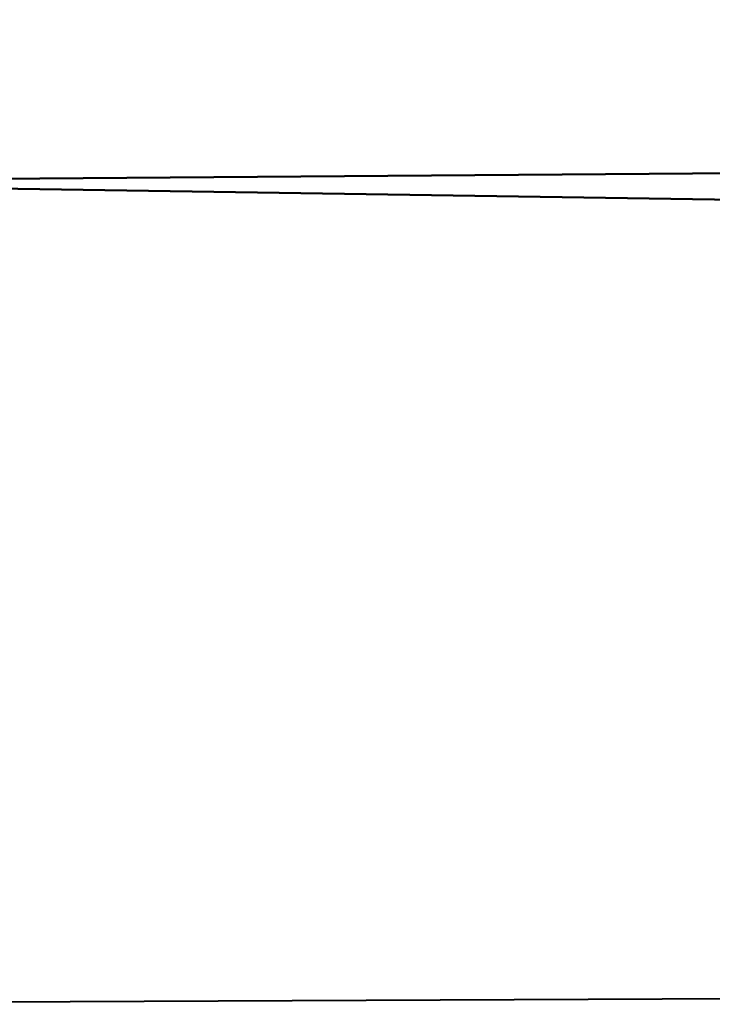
# Model space of a CAD drawing. Header units: millimetres. Extents: x -131 to 75, y -78 to 122.
# Tile 243 of 256: x 0.0088 to 0.0223, y -71.7185 to -71.6993. Entities that reach past the tile are written whole.
import ezdxf

# ---------------------------------------------------------------- set-up
doc = ezdxf.new("R2010")
doc.units = ezdxf.units.MM
doc.layers.add('G-IMPT', color=8, linetype='Continuous', lineweight=30)
doc.layers.add('P-SANR-FIXT', color=6, linetype='Continuous', lineweight=30)

# ---------------------------------------------------------------- blocks, each defined once
blk = doc.blocks.new('FFAS1721-609500ZN0 - 3D_FFAS1721-609500ZN0_D0_ipt-91607-View 1')
at = {"layer": 'G-IMPT', "lineweight": 40}
mesh = blk.add_polyface(dxfattribs=at)
corners = [(-82.497317, 83.718527, -0.00001), (-81.91276, 83.694583, -0.000002), (-81.32813, 83.672455, 0.000001), (-81.328203, 83.677205, 1.494922), (-81.328266, 83.68975, 2.989798), (-82.189996, 83.71106, 1.603348), (-81.659251, 83.697934, 2.457266), (-81.924623, 83.704502, 2.030307), (-81.860492, 83.694919, 1.017354), (-81.643263, 83.689795, 1.639903), (-82.343657, 83.714794, 0.801669), (-82.106207, 83.702504, -0.000005), (-81.328221, 83.681357, 1.989834)]
mesh.append_faces([[corners[k] for k in face] for face in [(3, 8, 2), (2, 8, 1), (5, 8, 7), (12, 9, 3)]], dxfattribs={"vtx0": -1, "vtx1": -1})
mesh.append_faces([[corners[k] for k in face] for face in [(9, 12, 6), (11, 8, 10), (7, 8, 9), (8, 3, 9)]], dxfattribs={"vtx0": -1, "vtx1": -1, "vtx2": -1})
mesh.append_faces([[corners[k] for k in face] for face in [(8, 5, 10)]], dxfattribs={"vtx0": -1, "vtx2": -1})
mesh.append_faces([[corners[k] for k in face] for face in [(6, 7, 9), (11, 1, 8)]], dxfattribs={"vtx1": -1, "vtx2": -1})
mesh.append_faces([[corners[k] for k in face] for face in [(10, 0, 11), (12, 4, 6)]], dxfattribs={"vtx2": -1})
blk = doc.blocks.new('FFAS1721-609500ZN0 - Signature Concealed Bath_Shower Mixer-91608-View 1')
at = {"extrusion": (1, 0, 0), "rotation": 90}
blk.add_blockref('FFAS1721-609500ZN0 - 3D_FFAS1721-609500ZN0_D0_ipt-91607-View 1', (0, 0), dxfattribs=at)

msp = doc.modelspace()

# ---------------------------------------------------------------- block references
at = {"layer": 'P-SANR-FIXT', "lineweight": 40}
msp.add_blockref('FFAS1721-609500ZN0 - Signature Concealed Bath_Shower Mixer-91608-View 1', (0, 12), dxfattribs=at)

doc.saveas('drawing.dxf')
